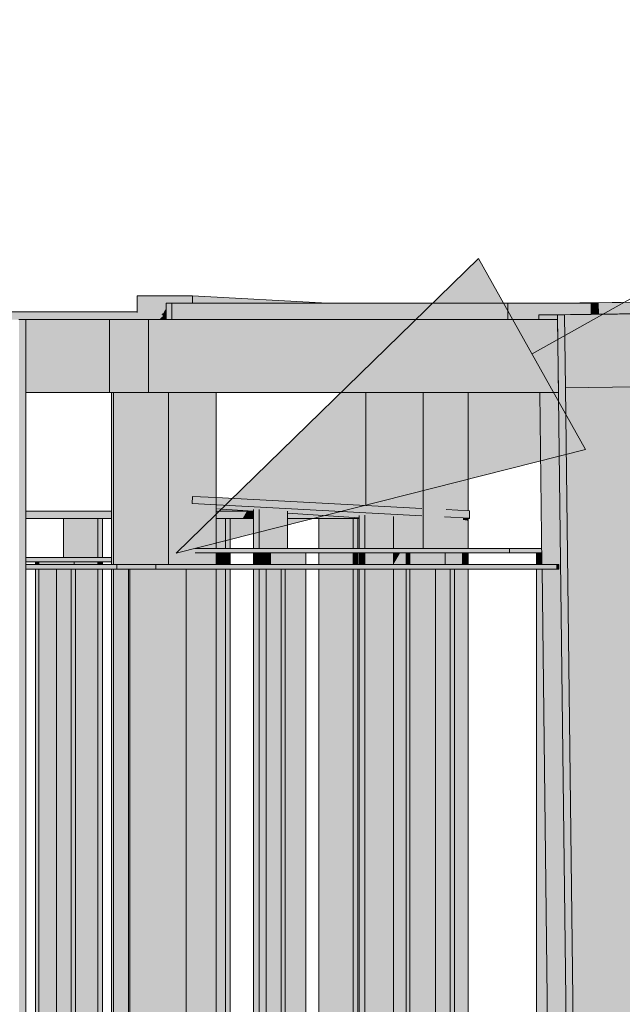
# Model space of a CAD drawing. Header units: centimetres. Extents: x -5472 to 10427, y -400 to 1902.
# Tile 46 of 91: x -4723 to -4682, y 1442 to 1510. Entities that reach past the tile are written whole.
import ezdxf

# ---------------------------------------------------------------- set-up
doc = ezdxf.new("R2010")
doc.units = ezdxf.units.CM
doc.header["$LTSCALE"] = 0.1
doc.header["$MEASUREMENT"] = 0
for name, color, linetype in [('2_barierki.K_IR', 7, 'Continuous'), ('2_kładka_IFC.K_IR', 7, 'Continuous'), ('3_opisy.K_IR', 7, 'Continuous')]:
    doc.layers.add(name, color=color, linetype=linetype)

# ---------------------------------------------------------------- blocks, each defined once
blk = doc.blocks.new('ElemPrzekroju_389_1')
at = {"layer": '2_barierki.K_IR', "linetype": 'Continuous', "lineweight": 0, "true_color": 0xffffff}
for points in [[(-4722.87, 1476.312), (-4722.87, 1475.812), (-4716.992, 1475.812), (-4716.992, 1476.312)], [(-4707.251, 1476.312), (-4709.813, 1476.312), (-4709.813, 1475.812), (-4707.251, 1475.812)], [(-4708.003, 1475.812), (-4707.251, 1475.812), (-4707.251, 1476.312), (-4707.71, 1476.312)], [(-4702.131, 1475.998), (-4704.913, 1476.177), (-4704.913, 1475.812), (-4702.131, 1475.812)], [(-4702.131, 1475.998), (-4704.913, 1476.177), (-4704.913, 1475.812), (-4702.131, 1475.812)], [(-4702.131, 1475.812), (-4699.994, 1475.812), (-4699.994, 1475.862), (-4702.131, 1475.998)], [(-4702.131, 1475.812), (-4701.105, 1475.812), (-4701.037, 1475.928), (-4702.131, 1475.998)], [(-4692.607, 1475.812), (-4692.431, 1475.812), (-4692.431, 1475.839), (-4692.606, 1475.839)], [(-4692.607, 1475.812), (-4692.461, 1475.812), (-4692.432, 1475.838), (-4692.432, 1475.839), (-4692.606, 1475.839)]]:
    blk.add_hatch(color=7, dxfattribs=at).paths.add_polyline_path(points)
at = {"layer": '2_barierki.K_IR', "color": 252, "linetype": 'Continuous', "lineweight": 0}
for p, q in [((-4722.87, 1476.312), (-4716.992, 1476.312)), ((-4709.813, 1476.312), (-4707.251, 1476.312)), ((-4722.87, 1475.812), (-4716.992, 1475.812)), ((-4709.813, 1475.812), (-4707.251, 1475.812)), ((-4704.913, 1475.812), (-4702.131, 1475.812)), ((-4702.131, 1475.812), (-4699.994, 1475.812)), ((-4692.607, 1475.812), (-4692.431, 1475.812)), ((-4692.431, 1475.812), (-4692.431, 1475.839))]:
    blk.add_line(p, q, dxfattribs=at)
blk = doc.blocks.new('ElemPrzekroju_390_1')
at = {"layer": '2_barierki.K_IR', "linetype": 'Continuous', "lineweight": 0, "true_color": 0xffffff}
for points in [[(-4711.446, 1491.087), (-4715.232, 1491.087), (-4715.232, 1489.96), (-4713.258, 1489.894), (-4713.258, 1490.601), (-4711.446, 1490.601)], [(-4711.446, 1491.087), (-4709.901, 1490.601), (-4702.187, 1490.601)], [(-4711.446, 1491.087), (-4711.446, 1490.601), (-4709.901, 1490.601)], [(-4713.258, 1490.238), (-4713.442, 1489.9), (-4713.258, 1489.894)], [(-4713.484, 1489.467), (-4713.258, 1489.467), (-4713.258, 1489.739), (-4713.412, 1489.535)], [(-4713.484, 1489.467), (-4713.258, 1489.467), (-4713.258, 1489.739), (-4713.412, 1489.535)]]:
    blk.add_hatch(color=7, dxfattribs=at).paths.add_polyline_path(points)
at = {"layer": '2_barierki.K_IR', "color": 252, "linetype": 'Continuous', "lineweight": 0}
for p, q in [((-4715.232, 1491.087), (-4715.232, 1489.96)), ((-4711.446, 1491.087), (-4715.232, 1491.087)), ((-4711.446, 1490.601), (-4711.446, 1491.087)), ((-4702.187, 1490.601), (-4711.446, 1491.087))]:
    blk.add_line(p, q, dxfattribs=at)
blk = doc.blocks.new('ElemPrzekroju_435_1')
at = {"layer": '2_barierki.K_IR', "linetype": 'Continuous', "lineweight": 0, "true_color": 0xffffff}
for points in [[(-4711.44, 1477.337), (-4711.452, 1476.837), (-4695.698, 1476.011), (-4695.698, 1476.097)], [(-4709.813, 1477.222), (-4711.44, 1477.337), (-4695.698, 1476.097), (-4695.704, 1476.511), (-4709.813, 1477.252)], [(-4709.813, 1477.222), (-4710.15, 1477.246), (-4710.148, 1477.235), (-4705.968, 1476.906), (-4705.995, 1477.051), (-4709.813, 1477.252)], [(-4710.148, 1477.235), (-4710.068, 1476.765), (-4705.907, 1476.546), (-4705.968, 1476.906)], [(-4709.813, 1476.699), (-4706.131, 1476.388), (-4704.913, 1476.324), (-4704.913, 1476.285), (-4699.994, 1475.869), (-4699.994, 1476.028), (-4699.615, 1476.046), (-4697.656, 1475.943), (-4697.656, 1475.926), (-4695.698, 1476.011), (-4709.813, 1476.751)], [(-4709.813, 1476.699), (-4706.131, 1476.388), (-4704.913, 1476.324), (-4704.913, 1476.285), (-4699.994, 1475.869), (-4699.994, 1476.028), (-4699.615, 1476.046), (-4697.656, 1475.943), (-4697.656, 1475.926), (-4695.698, 1476.011), (-4709.813, 1476.751)], [(-4709.813, 1476.699), (-4709.813, 1476.49), (-4707.251, 1476.326), (-4707.251, 1476.435), (-4706.872, 1476.435), (-4706.131, 1476.388)], [(-4709.813, 1476.699), (-4709.813, 1476.49), (-4707.251, 1476.326), (-4707.251, 1476.435), (-4706.872, 1476.435), (-4706.131, 1476.388)], [(-4704.913, 1476.285), (-4704.913, 1476.177), (-4699.994, 1475.862), (-4699.994, 1475.869)], [(-4704.913, 1476.285), (-4704.913, 1476.177), (-4699.994, 1475.862), (-4699.994, 1475.869)], [(-4694.138, 1475.974), (-4692.431, 1475.839), (-4692.432, 1476.339), (-4694.024, 1476.423)], [(-4692.431, 1475.839), (-4694.138, 1475.974), (-4694.138, 1475.929)], [(-4692.431, 1475.839), (-4694.129, 1475.928), (-4692.607, 1475.839)], [(-4692.431, 1475.839), (-4694.129, 1475.928), (-4692.607, 1475.839)]]:
    blk.add_hatch(color=7, dxfattribs=at).paths.add_polyline_path(points)
at = {"layer": '2_barierki.K_IR', "color": 252, "linetype": 'Continuous', "lineweight": 0}
for p, q in [((-4711.452, 1476.837), (-4711.44, 1477.337)), ((-4695.698, 1476.011), (-4711.452, 1476.837)), ((-4709.813, 1477.252), (-4711.44, 1477.337)), ((-4695.704, 1476.511), (-4709.813, 1477.252)), ((-4707.251, 1476.326), (-4709.813, 1476.49)), ((-4699.994, 1475.862), (-4704.913, 1476.177)), ((-4692.432, 1476.339), (-4694.024, 1476.423)), ((-4692.431, 1475.839), (-4692.432, 1476.339)), ((-4692.431, 1475.839), (-4694.138, 1475.929)), ((-4692.607, 1475.839), (-4692.431, 1475.839))]:
    blk.add_line(p, q, dxfattribs=at)
blk = doc.blocks.new('ElemPrzekroju_648_1')
at = {"layer": '2_kładka_IFC.K_IR', "linetype": 'Continuous', "lineweight": 0, "true_color": 0xe8e8e8}
for points in [[(-4220.283, 1495.925), (-4687.185, 1489.787), (-4685.913, 1489.787), (-4219.01, 1495.925)], [(-4684.871, 1490.607), (-4683.599, 1490.607), (-4487.616, 1493.183), (-4487.616, 1493.2)], [(-4684.871, 1490.607), (-4685.344, 1490.601), (-4684.083, 1490.601), (-4683.599, 1490.607)], [(-4837.769, 1490), (-4837.769, 1489.824), (-4713.292, 1489.824), (-4713.258, 1489.839), (-4713.258, 1489.894), (-4715.232, 1489.96), (-4715.232, 1490)], [(-4687.185, 1489.787), (-4687.668, 1489.781), (-4686.396, 1489.781), (-4685.913, 1489.787)]]:
    blk.add_hatch(color=254, dxfattribs=at).paths.add_polyline_path(points)
at = {"layer": '2_kładka_IFC.K_IR', "linetype": 'Continuous', "lineweight": 0, "true_color": 0xd1d1d1}
for points in [[(-4685.913, 1489.787), (-4685.851, 1484.788), (-4218.949, 1490.926), (-4219.01, 1495.925)], [(-4683.599, 1490.607), (-4683.59, 1489.834), (-4487.616, 1492.411), (-4487.616, 1493.183)], [(-4689.793, 1489.467), (-4687.664, 1489.467), (-4687.668, 1489.781), (-4687.185, 1489.787), (-4684.073, 1489.828), (-4684.083, 1490.601), (-4689.793, 1490.601)], [(-4683.599, 1490.607), (-4684.083, 1490.601), (-4684.073, 1489.828), (-4683.59, 1489.834)], [(-4685.254, 1396.888), (-4684.77, 1396.895), (-4685.851, 1484.788), (-4685.913, 1489.787), (-4686.396, 1489.781)], [(-4722.87, 1396.866), (-4722.87, 1484.466), (-4722.87, 1489.466), (-4723.353, 1489.466), (-4723.353, 1484.466), (-4723.353, 1396.866)], [(-4722.87, 1484.466), (-4717.134, 1484.466), (-4717.134, 1489.466), (-4722.87, 1489.466)], [(-4714.454, 1484.467), (-4686.331, 1484.467), (-4686.393, 1489.467), (-4714.454, 1489.467)], [(-4684.382, 1365.297), (-4679.547, 1365.361), (-4679.694, 1377.36), (-4681.016, 1484.851), (-4685.851, 1484.788), (-4684.77, 1396.895)], [(-4706.084, 1472.65), (-4703.663, 1472.65), (-4703.663, 1473.451), (-4706.084, 1473.451)], [(-4694.111, 1473.451), (-4696.532, 1473.451), (-4696.532, 1472.65), (-4694.111, 1472.65)], [(-4689.684, 1473.451), (-4687.467, 1473.451), (-4687.471, 1473.751), (-4689.684, 1473.751)], [(-4719.555, 1472.85), (-4721.976, 1472.85), (-4721.976, 1472.65), (-4719.555, 1472.65)], [(-4722.87, 1472.65), (-4722.87, 1472.35), (-4716.632, 1472.35), (-4716.632, 1472.65)], [(-4720.772, 1472.35), (-4721.976, 1472.35), (-4721.976, 1402.15), (-4720.772, 1402.15)], [(-4719.756, 1402.15), (-4719.465, 1402.15), (-4719.465, 1472.35), (-4719.756, 1472.35)], [(-4711.881, 1402.15), (-4711.881, 1472.35), (-4715.749, 1472.35), (-4715.749, 1402.15)], [(-4713.951, 1472.35), (-4686.311, 1472.35), (-4686.311, 1472.5), (-4686.313, 1472.65), (-4713.951, 1472.65)], [(-4705.36, 1402.15), (-4705.07, 1402.15), (-4705.07, 1472.35), (-4705.36, 1472.35)], [(-4703.663, 1472.35), (-4705.07, 1472.35), (-4705.07, 1403.301), (-4703.663, 1403.301)], [(-4696.532, 1403.301), (-4694.771, 1403.301), (-4694.771, 1472.35), (-4696.532, 1472.35)], [(-4693.754, 1402.15), (-4693.464, 1402.15), (-4693.464, 1472.35), (-4693.754, 1472.35)]]:
    blk.add_hatch(color=254, dxfattribs=at).paths.add_polyline_path(points)
at = {"layer": '2_kładka_IFC.K_IR', "linetype": 'Continuous', "lineweight": 0, "true_color": 0xaaaaaa}
for points in [[(-4713.258, 1490.601), (-4713.258, 1489.467), (-4712.86, 1489.467), (-4712.86, 1490.601)], [(-4712.86, 1490.601), (-4712.86, 1489.467), (-4689.793, 1489.467), (-4689.793, 1490.601)], [(-4715.232, 1489.96), (-4715.232, 1490), (-4715.385, 1490)], [(-4713.576, 1489.834), (-4713.538, 1489.824), (-4713.292, 1489.824), (-4713.258, 1489.839), (-4713.258, 1489.894), (-4713.442, 1489.9)], [(-4711.247, 1473.451), (-4689.684, 1473.451), (-4689.684, 1473.751), (-4711.247, 1473.751)], [(-4706.084, 1473.451), (-4706.323, 1473.451), (-4706.323, 1472.65), (-4706.084, 1472.65)], [(-4696.532, 1473.451), (-4696.771, 1473.451), (-4696.771, 1472.65), (-4696.532, 1472.65)], [(-4716.992, 1473.15), (-4722.87, 1473.15), (-4722.87, 1472.85), (-4716.992, 1472.85)], [(-4721.976, 1472.85), (-4722.215, 1472.85), (-4722.215, 1472.65), (-4721.976, 1472.65)], [(-4722.215, 1402.15), (-4721.976, 1402.15), (-4721.976, 1472.35), (-4722.215, 1472.35)], [(-4696.771, 1403.301), (-4696.532, 1403.301), (-4696.532, 1472.35), (-4696.771, 1472.35)]]:
    blk.add_hatch(color=253, dxfattribs=at).paths.add_polyline_path(points)
at = {"layer": '2_kładka_IFC.K_IR', "linetype": 'Continuous', "lineweight": 0, "true_color": 0xc9c9c9}
blk.add_hatch(color=9, dxfattribs=at).paths.add_polyline_path([(-4713.292, 1489.824), (-4837.769, 1489.824), (-4837.769, 1489.466), (-4717.134, 1489.466), (-4714.454, 1489.467), (-4713.666, 1489.467)])
at = {"layer": '2_kładka_IFC.K_IR', "linetype": 'Continuous', "lineweight": 0, "true_color": 0x939393}
for points in [[(-4713.292, 1489.824), (-4713.666, 1489.467), (-4713.484, 1489.467), (-4713.412, 1489.535), (-4713.258, 1489.739), (-4713.258, 1489.839)], [(-4713.292, 1489.824), (-4713.666, 1489.467), (-4713.484, 1489.467), (-4713.412, 1489.535), (-4713.258, 1489.739), (-4713.258, 1489.839)], [(-4686.396, 1489.781), (-4687.668, 1489.781), (-4687.664, 1489.467), (-4686.393, 1489.467), (-4686.331, 1484.467), (-4687.603, 1484.467), (-4687.458, 1472.65), (-4686.313, 1472.65), (-4686.311, 1472.5), (-4686.311, 1472.35), (-4687.454, 1472.35), (-4686.591, 1402.15), (-4685.446, 1402.15), (-4685.445, 1402), (-4685.445, 1401.85), (-4686.587, 1401.85), (-4686.526, 1396.888), (-4685.254, 1396.888)], [(-4686.396, 1489.781), (-4687.668, 1489.781), (-4687.664, 1489.467), (-4686.393, 1489.467), (-4686.331, 1484.467), (-4687.603, 1484.467), (-4687.458, 1472.65), (-4686.313, 1472.65), (-4686.311, 1472.5), (-4686.311, 1472.35), (-4687.454, 1472.35), (-4686.591, 1402.15), (-4685.446, 1402.15), (-4685.445, 1402), (-4685.445, 1401.85), (-4686.587, 1401.85), (-4686.526, 1396.888), (-4685.254, 1396.888)], [(-4717.134, 1489.466), (-4717.134, 1484.466), (-4714.454, 1484.467), (-4714.454, 1489.467)], [(-4717.134, 1489.466), (-4717.134, 1484.466), (-4714.454, 1484.467), (-4714.454, 1489.467)], [(-4716.992, 1484.466), (-4716.992, 1472.65), (-4716.865, 1472.65), (-4716.865, 1484.466)], [(-4716.992, 1484.466), (-4716.992, 1472.65), (-4716.865, 1472.65), (-4716.865, 1484.466)], [(-4687.829, 1472.65), (-4687.458, 1472.65), (-4687.467, 1473.451), (-4687.829, 1473.451)], [(-4687.829, 1472.65), (-4687.458, 1472.65), (-4687.467, 1473.451), (-4687.829, 1473.451)], [(-4720.772, 1402.15), (-4719.756, 1402.15), (-4719.756, 1472.35), (-4720.772, 1472.35)], [(-4720.772, 1402.15), (-4719.756, 1402.15), (-4719.756, 1472.35), (-4720.772, 1472.35)], [(-4716.992, 1402.15), (-4716.865, 1402.15), (-4716.865, 1472.35), (-4716.992, 1472.35)], [(-4716.992, 1402.15), (-4716.865, 1402.15), (-4716.865, 1472.35), (-4716.992, 1472.35)], [(-4716.632, 1472.65), (-4716.632, 1472.35), (-4715.825, 1472.35), (-4715.749, 1472.35), (-4713.951, 1472.35), (-4713.951, 1472.65)], [(-4716.632, 1472.65), (-4716.632, 1472.35), (-4715.825, 1472.35), (-4715.749, 1472.35), (-4713.951, 1472.35), (-4713.951, 1472.65)], [(-4715.825, 1402.15), (-4715.749, 1402.15), (-4715.749, 1472.35), (-4715.825, 1472.35)], [(-4715.825, 1402.15), (-4715.749, 1402.15), (-4715.749, 1472.35), (-4715.825, 1472.35)], [(-4706.376, 1402.15), (-4705.36, 1402.15), (-4705.36, 1472.35), (-4706.377, 1472.35)], [(-4706.376, 1402.15), (-4705.36, 1402.15), (-4705.36, 1472.35), (-4706.377, 1472.35)], [(-4694.771, 1472.35), (-4694.77, 1402.15), (-4693.754, 1402.15), (-4693.754, 1472.35)], [(-4694.771, 1472.35), (-4694.77, 1402.15), (-4693.754, 1402.15), (-4693.754, 1472.35)], [(-4687.454, 1472.35), (-4687.829, 1472.35), (-4687.829, 1403.301), (-4686.812, 1403.301), (-4686.812, 1420.105)], [(-4687.454, 1472.35), (-4687.829, 1472.35), (-4687.829, 1403.301), (-4686.812, 1403.301), (-4686.812, 1420.105)]]:
    blk.add_hatch(color=252, dxfattribs=at).paths.add_polyline_path(points)
at = {"layer": '2_kładka_IFC.K_IR', "linetype": 'Continuous', "lineweight": 0, "true_color": 0xa3a3a3}
for points in [[(-4713.292, 1489.824), (-4713.538, 1489.824), (-4713.443, 1489.68)], [(-4718.284, 1484.466), (-4717.134, 1484.466), (-4717.134, 1489.466)], [(-4706.084, 1473.451), (-4705.958, 1472.65), (-4703.663, 1472.65), (-4703.663, 1473.451)], [(-4694.111, 1473.451), (-4696.532, 1473.451), (-4696.406, 1472.65), (-4694.111, 1472.65)], [(-4721.976, 1472.85), (-4721.944, 1472.65), (-4719.555, 1472.65), (-4719.555, 1472.85)], [(-4716.632, 1472.65), (-4722.87, 1472.649), (-4720.754, 1472.649), (-4720.754, 1472.35), (-4716.632, 1472.35)], [(-4720.772, 1472.35), (-4721.897, 1472.35), (-4721.661, 1470.853), (-4721.661, 1402.15), (-4720.772, 1402.15)], [(-4719.465, 1472.35), (-4719.756, 1472.35), (-4719.756, 1469.276), (-4719.465, 1469.276)], [(-4715.749, 1472.35), (-4715.749, 1462.623), (-4711.881, 1462.623), (-4711.881, 1468.426), (-4712.783, 1468.426), (-4711.881, 1472.35)], [(-4705.36, 1472.346), (-4705.07, 1472.346), (-4705.07, 1472.35), (-4705.36, 1472.35)], [(-4705.07, 1467.015), (-4703.663, 1458.091), (-4703.663, 1472.35), (-4705.07, 1472.35)], [(-4694.771, 1472.35), (-4696.359, 1472.35), (-4694.771, 1462.275)], [(-4693.754, 1472.348), (-4693.464, 1472.348), (-4693.464, 1472.35), (-4693.754, 1472.35)], [(-4686.481, 1472.65), (-4686.477, 1472.35), (-4686.311, 1472.35), (-4686.311, 1472.5), (-4686.313, 1472.65)], [(-4719.465, 1460.326), (-4719.756, 1459.064), (-4719.756, 1457.846), (-4719.465, 1457.846)]]:
    blk.add_hatch(color=253, dxfattribs=at).paths.add_polyline_path(points)
at = {"layer": '2_kładka_IFC.K_IR', "linetype": 'Continuous', "lineweight": 0, "true_color": 0x9b9b9b}
blk.add_hatch(color=253, dxfattribs=at).paths.add_polyline_path([(-4720.833, 1472.85), (-4716.992, 1472.85), (-4716.992, 1473.15), (-4720.833, 1473.15)])
at = {"layer": '2_kładka_IFC.K_IR', "color": 7, "linetype": 'Continuous', "lineweight": 15}
for p, q in [((-4687.185, 1489.787), (-4220.283, 1495.925)), ((-4685.913, 1489.787), (-4219.01, 1495.925)), ((-4684.871, 1490.607), (-4487.616, 1493.2)), ((-4683.599, 1490.607), (-4487.616, 1493.183)), ((-4713.258, 1489.466), (-4713.258, 1490.601)), ((-4712.86, 1490.601), (-4713.258, 1490.601)), ((-4712.86, 1490.601), (-4712.86, 1489.467)), ((-4712.86, 1490.601), (-4689.793, 1490.601)), ((-4689.793, 1489.467), (-4689.793, 1490.601)), ((-4684.083, 1490.601), (-4689.793, 1490.601)), ((-4685.343, 1490.601), (-4684.871, 1490.607)), ((-4684.871, 1490.607), (-4683.599, 1490.607)), ((-4684.083, 1490.601), (-4683.599, 1490.607)), ((-4684.073, 1489.828), (-4684.083, 1490.601)), ((-4683.599, 1490.607), (-4683.59, 1489.834)), ((-4837.769, 1490), (-4715.232, 1490)), ((-4713.666, 1489.467), (-4713.292, 1489.824)), ((-4713.292, 1489.824), (-4713.258, 1489.839)), ((-4687.668, 1489.781), (-4687.185, 1489.787)), ((-4687.664, 1489.467), (-4687.668, 1489.781)), ((-4687.668, 1489.781), (-4686.396, 1489.781)), ((-4687.185, 1489.787), (-4685.913, 1489.787)), ((-4686.396, 1489.781), (-4685.913, 1489.787)), ((-4686.396, 1489.781), (-4685.254, 1396.888)), ((-4685.851, 1484.788), (-4685.913, 1489.787)), ((-4722.87, 1489.466), (-4723.353, 1489.466)), ((-4722.87, 1484.466), (-4722.87, 1489.466)), ((-4717.134, 1489.466), (-4722.87, 1489.466)), ((-4717.134, 1489.466), (-4714.454, 1489.467)), ((-4717.134, 1484.466), (-4717.134, 1489.466)), ((-4714.454, 1489.467), (-4714.454, 1484.467)), ((-4686.393, 1489.467), (-4714.454, 1489.467)), ((-4713.412, 1489.535), (-4713.484, 1489.467)), ((-4686.331, 1484.467), (-4686.393, 1489.467)), ((-4681.016, 1484.851), (-4685.851, 1484.788)), ((-4722.87, 1484.466), (-4722.87, 1396.866)), ((-4717.134, 1484.466), (-4722.87, 1484.466)), ((-4717.134, 1484.466), (-4714.454, 1484.467)), ((-4716.992, 1472.65), (-4716.992, 1484.466)), ((-4686.331, 1484.467), (-4714.454, 1484.467)), ((-4713.569, 1484.466), (-4710.889, 1484.467)), ((-4687.458, 1472.65), (-4687.603, 1484.467)), ((-4685.851, 1484.788), (-4684.77, 1396.895)), ((-4689.684, 1473.751), (-4711.247, 1473.751)), ((-4706.323, 1473.451), (-4711.247, 1473.451)), ((-4706.323, 1472.65), (-4706.323, 1473.451)), ((-4706.084, 1473.451), (-4706.323, 1473.451)), ((-4706.084, 1472.65), (-4706.084, 1473.451)), ((-4696.771, 1473.451), (-4706.084, 1473.451)), ((-4703.663, 1473.451), (-4703.663, 1472.65)), ((-4696.771, 1472.65), (-4696.771, 1473.451)), ((-4696.532, 1473.451), (-4696.771, 1473.451)), ((-4696.532, 1472.65), (-4696.532, 1473.451)), ((-4696.532, 1473.451), (-4694.111, 1473.451)), ((-4689.684, 1473.451), (-4696.532, 1473.451)), ((-4694.111, 1473.451), (-4694.111, 1472.65)), ((-4689.684, 1473.751), (-4689.684, 1473.451)), ((-4689.684, 1473.751), (-4687.471, 1473.751)), ((-4689.684, 1473.451), (-4687.467, 1473.451)), ((-4687.829, 1473.451), (-4687.829, 1472.65)), ((-4716.992, 1473.15), (-4722.87, 1473.15)), ((-4722.215, 1472.85), (-4722.87, 1472.85)), ((-4722.215, 1472.65), (-4722.215, 1472.85)), ((-4721.976, 1472.85), (-4722.215, 1472.85)), ((-4721.976, 1472.65), (-4721.976, 1472.85)), ((-4721.976, 1472.85), (-4719.555, 1472.85)), ((-4716.992, 1472.85), (-4721.976, 1472.85)), ((-4719.555, 1472.85), (-4719.555, 1472.65)), ((-4716.632, 1472.65), (-4722.87, 1472.65)), ((-4719.756, 1472.35), (-4722.87, 1472.35)), ((-4722.215, 1402.15), (-4722.215, 1472.35)), ((-4721.976, 1402.15), (-4721.976, 1472.35)), ((-4720.772, 1402.15), (-4720.772, 1472.35)), ((-4719.756, 1472.35), (-4719.756, 1402.15)), ((-4719.756, 1472.35), (-4719.465, 1472.35)), ((-4719.465, 1472.35), (-4719.465, 1402.15)), ((-4716.632, 1472.35), (-4719.465, 1472.35)), ((-4716.992, 1402.15), (-4716.992, 1472.35)), ((-4716.632, 1472.65), (-4716.632, 1472.35)), ((-4716.632, 1472.65), (-4713.951, 1472.65)), ((-4716.632, 1472.35), (-4715.825, 1472.35)), ((-4715.825, 1402.15), (-4715.825, 1472.35)), ((-4715.749, 1472.35), (-4715.825, 1472.35)), ((-4715.749, 1402.15), (-4715.749, 1472.35)), ((-4715.749, 1472.35), (-4713.951, 1472.35)), ((-4713.951, 1472.35), (-4713.951, 1472.65)), ((-4713.951, 1472.65), (-4686.313, 1472.65)), ((-4713.951, 1472.35), (-4705.36, 1472.35)), ((-4711.881, 1472.35), (-4711.881, 1402.15)), ((-4706.377, 1402.15), (-4706.377, 1472.35)), ((-4705.36, 1472.35), (-4705.07, 1472.35)), ((-4705.36, 1472.35), (-4705.36, 1402.15)), ((-4705.36, 1472.35), (-4705.07, 1472.35)), ((-4705.07, 1472.35), (-4693.754, 1472.35)), ((-4705.07, 1472.35), (-4705.07, 1402.15)), ((-4703.663, 1472.35), (-4703.663, 1403.301)), ((-4696.771, 1403.301), (-4696.771, 1472.35)), ((-4696.532, 1403.301), (-4696.532, 1472.35)), ((-4694.771, 1402.15), (-4694.771, 1472.35)), ((-4693.754, 1472.35), (-4693.464, 1472.35)), ((-4693.754, 1472.35), (-4693.754, 1402.15)), ((-4693.464, 1472.35), (-4693.464, 1402.15)), ((-4693.464, 1472.35), (-4686.311, 1472.35)), ((-4687.829, 1472.35), (-4687.829, 1403.301)), ((-4686.591, 1402.15), (-4687.454, 1472.35)), ((-4686.311, 1472.5), (-4686.313, 1472.65)), ((-4686.311, 1472.5), (-4686.311, 1472.35))]:
    blk.add_line(p, q, dxfattribs=at)
blk = doc.blocks.new('ElemPrzekroju_1391_1')
at = {"layer": '2_barierki.K_IR', "linetype": 'Continuous', "lineweight": 0, "true_color": 0xffffff}
for points in [[(-4720.292, 1475.812), (-4720.292, 1473.15), (-4717.926, 1473.15), (-4717.926, 1475.812)], [(-4720.292, 1475.812), (-4720.292, 1473.15), (-4717.926, 1473.15), (-4717.926, 1475.812)], [(-4717.926, 1473.15), (-4717.619, 1473.15), (-4717.619, 1475.812), (-4717.926, 1475.812)], [(-4717.926, 1473.15), (-4717.619, 1473.15), (-4717.619, 1475.812), (-4717.926, 1475.812)], [(-4717.926, 1472.85), (-4719.555, 1472.85), (-4719.555, 1472.65), (-4717.926, 1472.65)], [(-4717.926, 1472.85), (-4719.555, 1472.85), (-4719.555, 1472.65), (-4717.926, 1472.65)], [(-4717.619, 1472.85), (-4717.926, 1472.85), (-4717.926, 1472.65), (-4717.619, 1472.65)], [(-4717.619, 1472.85), (-4717.926, 1472.85), (-4717.926, 1472.65), (-4717.619, 1472.65)], [(-4717.926, 1472.35), (-4719.465, 1472.35), (-4719.465, 1402.15), (-4717.926, 1402.15)], [(-4717.926, 1472.35), (-4719.465, 1472.35), (-4719.465, 1466.865), (-4717.926, 1466.865)], [(-4717.926, 1472.35), (-4717.926, 1402.15), (-4717.619, 1402.15), (-4717.619, 1472.35)], [(-4717.926, 1472.35), (-4717.926, 1466.865), (-4717.619, 1464.876), (-4717.619, 1472.35)], [(-4717.926, 1456.251), (-4719.465, 1453.622), (-4719.465, 1441.845), (-4717.926, 1444.473)], [(-4717.926, 1444.473), (-4717.619, 1444.419), (-4717.619, 1456.197), (-4717.926, 1456.251)], [(-4719.465, 1439.876), (-4719.465, 1432.734), (-4717.926, 1435.369), (-4717.926, 1442.506)], [(-4717.619, 1442.452), (-4717.926, 1442.506), (-4717.926, 1435.369), (-4717.619, 1435.318)]]:
    blk.add_hatch(color=7, dxfattribs=at).paths.add_polyline_path(points)
at = {"layer": '2_barierki.K_IR', "color": 252, "linetype": 'Continuous', "lineweight": 0}
for p, q in [((-4720.292, 1473.15), (-4720.292, 1475.812)), ((-4717.926, 1473.15), (-4717.926, 1475.812)), ((-4717.619, 1473.15), (-4717.619, 1475.812)), ((-4717.926, 1472.65), (-4717.926, 1472.85)), ((-4717.619, 1472.65), (-4717.619, 1472.85)), ((-4717.926, 1402.15), (-4717.926, 1472.35)), ((-4717.619, 1402.15), (-4717.619, 1472.35))]:
    blk.add_line(p, q, dxfattribs=at)
blk = doc.blocks.new('ElemPrzekroju_1392_1')
at = {"layer": '2_barierki.K_IR', "linetype": 'Continuous', "lineweight": 0, "true_color": 0xffffff}
for points in [[(-4709.813, 1473.751), (-4709.166, 1473.751), (-4709.166, 1475.812), (-4709.813, 1475.812)], [(-4709.813, 1473.751), (-4709.166, 1473.751), (-4709.166, 1475.812), (-4709.813, 1475.812)], [(-4709.166, 1473.751), (-4708.859, 1473.751), (-4708.859, 1475.812), (-4709.166, 1475.812)], [(-4709.166, 1473.751), (-4708.859, 1473.751), (-4708.859, 1475.812), (-4709.166, 1475.812)], [(-4709.813, 1472.65), (-4709.166, 1472.65), (-4709.166, 1473.451), (-4709.813, 1473.451)], [(-4709.813, 1472.65), (-4709.166, 1472.65), (-4709.166, 1473.451), (-4709.813, 1473.451)], [(-4709.166, 1473.451), (-4709.166, 1472.65), (-4708.859, 1472.65), (-4708.859, 1473.451)], [(-4709.166, 1473.451), (-4709.166, 1472.65), (-4708.859, 1472.65), (-4708.859, 1473.451)], [(-4709.813, 1472.35), (-4709.813, 1403.301), (-4709.166, 1403.301), (-4709.166, 1472.35)], [(-4709.166, 1472.35), (-4709.813, 1472.35), (-4709.813, 1458.329), (-4709.166, 1459.434)], [(-4708.859, 1472.35), (-4709.166, 1472.35), (-4709.166, 1403.301), (-4708.859, 1403.301)], [(-4709.166, 1472.35), (-4709.166, 1459.434), (-4708.859, 1459.379), (-4708.859, 1472.35)], [(-4709.166, 1457.472), (-4709.813, 1456.367), (-4709.813, 1449.256), (-4709.166, 1450.363)], [(-4709.166, 1403.301), (-4708.859, 1403.301), (-4708.859, 1457.418), (-4709.166, 1457.472), (-4709.166, 1450.363), (-4709.137, 1450.358), (-4709.137, 1426.399), (-4709.166, 1426.438)]]:
    blk.add_hatch(color=7, dxfattribs=at).paths.add_polyline_path(points)
at = {"layer": '2_barierki.K_IR', "color": 252, "linetype": 'Continuous', "lineweight": 0}
for p, q in [((-4709.166, 1473.751), (-4709.166, 1475.812)), ((-4708.859, 1473.751), (-4708.859, 1475.812)), ((-4709.166, 1472.65), (-4709.166, 1473.451)), ((-4708.859, 1472.65), (-4708.859, 1473.451)), ((-4709.166, 1403.301), (-4709.166, 1472.35)), ((-4708.859, 1403.301), (-4708.859, 1472.35))]:
    blk.add_line(p, q, dxfattribs=at)
blk = doc.blocks.new('ElemPrzekroju_1393_1')
at = {"layer": '2_barierki.K_IR', "linetype": 'Continuous', "lineweight": 0, "true_color": 0xffffff}
for points in [[(-4702.771, 1473.751), (-4700.406, 1473.751), (-4700.406, 1475.812), (-4702.771, 1475.812)], [(-4702.771, 1473.751), (-4700.406, 1473.751), (-4700.406, 1475.812), (-4702.771, 1475.812)], [(-4700.098, 1475.812), (-4700.406, 1475.812), (-4700.406, 1473.751), (-4700.098, 1473.751)], [(-4700.098, 1475.812), (-4700.406, 1475.812), (-4700.406, 1473.751), (-4700.098, 1473.751)], [(-4702.771, 1472.65), (-4700.406, 1472.65), (-4700.406, 1473.451), (-4702.771, 1473.451)], [(-4702.771, 1472.65), (-4700.406, 1472.65), (-4700.406, 1473.451), (-4702.771, 1473.451)], [(-4700.406, 1473.451), (-4700.406, 1472.65), (-4700.098, 1472.65), (-4700.098, 1473.451)], [(-4700.406, 1473.451), (-4700.406, 1472.65), (-4700.098, 1472.65), (-4700.098, 1473.451)], [(-4700.406, 1472.35), (-4702.771, 1472.35), (-4702.771, 1403.301), (-4700.406, 1403.301)], [(-4700.406, 1472.35), (-4702.771, 1472.35), (-4702.771, 1403.301), (-4700.406, 1403.301)], [(-4700.406, 1403.301), (-4700.098, 1403.301), (-4700.098, 1472.35), (-4700.406, 1472.35)], [(-4700.406, 1403.301), (-4700.098, 1403.301), (-4700.098, 1472.35), (-4700.406, 1472.35)]]:
    blk.add_hatch(color=7, dxfattribs=at).paths.add_polyline_path(points)
at = {"layer": '2_barierki.K_IR', "color": 252, "linetype": 'Continuous', "lineweight": 0}
for p, q in [((-4702.771, 1473.751), (-4702.771, 1475.812)), ((-4700.406, 1473.751), (-4700.406, 1475.812)), ((-4700.098, 1473.751), (-4700.098, 1475.812)), ((-4702.771, 1472.65), (-4702.771, 1473.451)), ((-4700.406, 1472.65), (-4700.406, 1473.451)), ((-4700.098, 1472.65), (-4700.098, 1473.451)), ((-4702.771, 1403.301), (-4702.771, 1472.35)), ((-4700.406, 1403.301), (-4700.406, 1472.35)), ((-4700.098, 1403.301), (-4700.098, 1472.35))]:
    blk.add_line(p, q, dxfattribs=at)
blk = doc.blocks.new('ElemPrzekroju_1394_1')
at = {"layer": '2_barierki.K_IR', "linetype": 'Continuous', "lineweight": 0, "true_color": 0xffffff}
for points in [[(-4699.994, 1476.028), (-4699.994, 1473.751), (-4699.615, 1473.751), (-4699.615, 1476.046)], [(-4699.994, 1476.028), (-4699.994, 1473.751), (-4699.615, 1473.751), (-4699.615, 1476.046)], [(-4699.615, 1473.751), (-4697.656, 1473.751), (-4697.656, 1475.943), (-4699.615, 1476.046)], [(-4699.615, 1473.751), (-4697.656, 1473.751), (-4697.656, 1475.943), (-4699.615, 1476.046)], [(-4699.615, 1473.451), (-4699.994, 1473.451), (-4699.994, 1472.65), (-4699.615, 1472.65)], [(-4699.994, 1472.65), (-4699.856, 1472.65), (-4699.615, 1473.08), (-4699.615, 1473.451), (-4699.994, 1473.451)], [(-4699.615, 1473.451), (-4699.615, 1472.65), (-4697.656, 1472.65), (-4697.656, 1473.451)], [(-4699.615, 1473.451), (-4699.615, 1473.08), (-4697.656, 1472.977), (-4697.656, 1473.451)], [(-4699.615, 1472.35), (-4699.994, 1472.35), (-4699.994, 1403.301), (-4699.615, 1403.301)], [(-4699.615, 1472.35), (-4699.615, 1403.301), (-4697.656, 1403.301), (-4697.656, 1472.35)], [(-4699.994, 1448.445), (-4699.994, 1403.301), (-4699.615, 1403.301), (-4699.615, 1449.014)], [(-4699.615, 1449.014), (-4699.615, 1403.301), (-4697.709, 1403.301), (-4697.875, 1423.649), (-4697.656, 1423.393), (-4697.656, 1429.179), (-4697.922, 1429.491), (-4697.969, 1435.225), (-4697.656, 1434.858), (-4697.656, 1446.716)]]:
    blk.add_hatch(color=7, dxfattribs=at).paths.add_polyline_path(points)
at = {"layer": '2_barierki.K_IR', "color": 252, "linetype": 'Continuous', "lineweight": 0}
for p, q in [((-4699.615, 1473.751), (-4699.615, 1476.046)), ((-4699.994, 1473.751), (-4699.994, 1476.028)), ((-4697.656, 1473.751), (-4697.656, 1475.943)), ((-4699.994, 1472.65), (-4699.994, 1473.451)), ((-4699.615, 1472.65), (-4699.615, 1473.451)), ((-4697.656, 1472.65), (-4697.656, 1473.451)), ((-4699.994, 1403.301), (-4699.994, 1472.35)), ((-4699.615, 1403.301), (-4699.615, 1472.35)), ((-4697.656, 1403.301), (-4697.656, 1472.35))]:
    blk.add_line(p, q, dxfattribs=at)
blk = doc.blocks.new('ElemPrzekroju_1395_1')
at = {"layer": '2_barierki.K_IR', "linetype": 'Continuous', "lineweight": 0, "true_color": 0xffffff}
for points in [[(-4707.251, 1476.435), (-4707.251, 1473.751), (-4706.872, 1473.751), (-4706.872, 1476.435)], [(-4707.251, 1476.435), (-4707.251, 1473.751), (-4706.872, 1473.751), (-4706.872, 1476.435)], [(-4706.872, 1473.751), (-4704.913, 1473.751), (-4704.913, 1476.324), (-4706.131, 1476.388), (-4706.872, 1476.435)], [(-4706.872, 1473.751), (-4704.913, 1473.751), (-4704.913, 1476.324), (-4706.131, 1476.388), (-4706.872, 1476.435)], [(-4707.251, 1473.451), (-4707.251, 1472.65), (-4706.872, 1472.65), (-4706.872, 1473.451)], [(-4706.879, 1473.451), (-4707.251, 1473.451), (-4707.251, 1472.786)], [(-4706.872, 1472.65), (-4706.323, 1472.65), (-4706.323, 1473.451), (-4706.872, 1473.451)], [(-4706.658, 1473.451), (-4706.323, 1473.434), (-4706.323, 1473.451)], [(-4707.251, 1403.301), (-4706.872, 1403.301), (-4706.872, 1472.35), (-4707.251, 1472.35)], [(-4706.664, 1472.35), (-4706.872, 1472.35), (-4706.872, 1403.301), (-4706.377, 1403.301), (-4706.377, 1472.35)], [(-4707.251, 1403.301), (-4706.872, 1403.301), (-4706.872, 1471.678), (-4707.251, 1471.56)], [(-4706.872, 1403.301), (-4706.377, 1403.301), (-4706.377, 1468.769), (-4706.872, 1471.678)]]:
    blk.add_hatch(color=7, dxfattribs=at).paths.add_polyline_path(points)
at = {"layer": '2_barierki.K_IR', "color": 252, "linetype": 'Continuous', "lineweight": 0}
for p, q in [((-4707.251, 1473.751), (-4707.251, 1476.435)), ((-4706.872, 1473.751), (-4706.872, 1476.435)), ((-4704.913, 1473.751), (-4704.913, 1476.324)), ((-4707.251, 1472.65), (-4707.251, 1473.451)), ((-4706.872, 1472.65), (-4706.872, 1473.451)), ((-4707.251, 1403.301), (-4707.251, 1472.35)), ((-4706.872, 1403.301), (-4706.872, 1472.35))]:
    blk.add_line(p, q, dxfattribs=at)
blk = doc.blocks.new('ElemPrzekroju_1402_1')
at = {"layer": '2_barierki.K_IR', "linetype": 'Continuous', "lineweight": 0, "true_color": 0xffffff}
for points in [[(-4699.548, 1484.467), (-4699.548, 1476.713), (-4695.704, 1476.511), (-4695.698, 1476.097), (-4695.698, 1476.011), (-4697.656, 1475.926), (-4697.656, 1473.751), (-4695.606, 1473.751), (-4695.606, 1484.467)], [(-4696.036, 1484.467), (-4699.548, 1484.467), (-4699.548, 1478.469)], [(-4692.63, 1484.467), (-4695.606, 1484.467), (-4695.606, 1473.751), (-4692.93, 1473.751), (-4692.871, 1475.855), (-4694.129, 1475.928), (-4694.138, 1475.929), (-4694.138, 1475.974), (-4694.024, 1476.423), (-4692.857, 1476.362)], [(-4692.857, 1476.362), (-4692.529, 1476.344), (-4692.529, 1484.467), (-4692.63, 1484.467)], [(-4697.656, 1473.751), (-4697.018, 1473.751), (-4695.698, 1476.011), (-4697.656, 1475.926)], [(-4694.129, 1475.928), (-4694.138, 1475.929), (-4692.874, 1475.723), (-4692.871, 1475.855)], [(-4692.871, 1475.855), (-4692.93, 1473.751), (-4692.529, 1473.751), (-4692.529, 1475.812), (-4692.607, 1475.812), (-4692.607, 1475.839)], [(-4692.874, 1475.723), (-4692.529, 1475.666), (-4692.529, 1475.812), (-4692.607, 1475.812), (-4692.606, 1475.839), (-4692.871, 1475.855)], [(-4696.771, 1473.451), (-4697.656, 1473.451), (-4697.656, 1472.65), (-4696.771, 1472.65)], [(-4697.193, 1473.451), (-4697.656, 1473.451), (-4697.656, 1472.659)], [(-4694.111, 1473.451), (-4694.111, 1472.65), (-4692.96, 1472.65), (-4692.938, 1473.451)], [(-4692.938, 1473.451), (-4692.96, 1472.65), (-4692.529, 1472.65), (-4692.529, 1473.451)], [(-4697.656, 1472.35), (-4697.656, 1403.301), (-4696.771, 1403.301), (-4696.771, 1472.35)], [(-4693.464, 1454.637), (-4693.464, 1403.301), (-4692.529, 1403.301), (-4692.529, 1472.35), (-4692.969, 1472.35)], [(-4692.969, 1472.35), (-4693.464, 1472.35), (-4693.464, 1454.637)], [(-4697.656, 1446.254), (-4697.656, 1434.396), (-4696.771, 1435.629), (-4696.771, 1447.487)], [(-4692.529, 1445.007), (-4693.464, 1446.255), (-4693.464, 1434.397), (-4692.529, 1433.149)]]:
    blk.add_hatch(color=7, dxfattribs=at).paths.add_polyline_path(points)
at = {"layer": '2_barierki.K_IR', "color": 252, "linetype": 'Continuous', "lineweight": 0}
for p, q in [((-4699.548, 1476.713), (-4699.548, 1484.467)), ((-4695.606, 1473.751), (-4695.606, 1484.467)), ((-4692.529, 1476.344), (-4692.529, 1484.467)), ((-4692.529, 1473.751), (-4692.529, 1475.812)), ((-4692.529, 1472.65), (-4692.529, 1473.451)), ((-4692.529, 1403.301), (-4692.529, 1472.35))]:
    blk.add_line(p, q, dxfattribs=at)
blk = doc.blocks.new('ElemPrzekroju_1403_1')
at = {"layer": '2_barierki.K_IR', "linetype": 'Continuous', "lineweight": 0, "true_color": 0xffffff}
for points in [[(-4716.865, 1472.65), (-4713.078, 1472.65), (-4713.078, 1484.467), (-4713.569, 1484.466), (-4716.865, 1484.466)], [(-4713.078, 1484.467), (-4713.078, 1472.65), (-4709.813, 1472.65), (-4709.813, 1473.451), (-4711.247, 1473.451), (-4711.247, 1473.751), (-4709.813, 1473.751), (-4709.813, 1476.751), (-4711.452, 1476.837), (-4711.44, 1477.337), (-4709.813, 1477.222), (-4709.813, 1484.467)], [(-4711.381, 1484.467), (-4710.15, 1477.246), (-4709.813, 1477.222), (-4709.813, 1484.467)], [(-4711.452, 1476.837), (-4710.068, 1476.764), (-4709.813, 1475.265), (-4709.813, 1476.751)], [(-4709.813, 1473.451), (-4711.247, 1473.451), (-4711.11, 1472.65), (-4709.813, 1472.65)], [(-4716.865, 1472.35), (-4716.865, 1402.15), (-4715.825, 1402.15), (-4715.825, 1472.35)], [(-4711.881, 1472.35), (-4711.881, 1402.15), (-4709.813, 1402.15), (-4709.813, 1403.001), (-4711.247, 1403.001), (-4711.247, 1403.301), (-4709.813, 1403.301), (-4709.813, 1472.35)], [(-4709.813, 1472.35), (-4711.059, 1472.35), (-4709.813, 1465.036), (-4709.813, 1403.301)]]:
    blk.add_hatch(color=7, dxfattribs=at).paths.add_polyline_path(points)
at = {"layer": '2_barierki.K_IR', "color": 252, "linetype": 'Continuous', "lineweight": 0}
for p, q in [((-4716.865, 1472.65), (-4716.865, 1484.466)), ((-4713.078, 1472.65), (-4713.078, 1484.466)), ((-4709.813, 1477.209), (-4709.813, 1484.467)), ((-4709.813, 1476.751), (-4709.813, 1477.209)), ((-4709.813, 1473.751), (-4709.813, 1476.751)), ((-4709.813, 1472.65), (-4709.813, 1473.451)), ((-4716.865, 1402.15), (-4716.865, 1472.35)), ((-4709.813, 1403.301), (-4709.813, 1472.35))]:
    blk.add_line(p, q, dxfattribs=at)
blk = doc.blocks.new('Polilinia_6_1', base_point=(-4064.86, 1553.849))
at = {"layer": '3_opisy.K_IR', "linetype": 'Continuous', "lineweight": 0, "true_color": 0x000000}
blk.add_hatch(color=18, dxfattribs=at).paths.add_polyline_path([(-4712.567, 1473.431), (-4684.479, 1480.559), (-4691.806, 1493.648)])
at = {"layer": '3_opisy.K_IR', "color": 7, "linetype": 'Continuous', "lineweight": 15}
for p, q in [((-4712.567, 1473.431), (-4691.806, 1493.648)), ((-4691.806, 1493.648), (-4684.479, 1480.559)), ((-4712.567, 1473.431), (-4684.479, 1480.559))]:
    blk.add_line(p, q, dxfattribs=at)
at = {"layer": '3_opisy.K_IR', "color": 7, "linetype": 'Continuous', "lineweight": 15, "flags": 128}
blk.add_lwpolyline([(-4064.86, 1553.849), (-4569.508, 1553.515), (-4688.143, 1487.103)], dxfattribs=at)

msp = doc.modelspace()

# ---------------------------------------------------------------- block references
at = {"layer": '2_barierki.K_IR', "lineweight": 0}
for name in ['ElemPrzekroju_390_1', 'ElemPrzekroju_1403_1', 'ElemPrzekroju_1402_1', 'ElemPrzekroju_435_1', 'ElemPrzekroju_389_1', 'ElemPrzekroju_1395_1', 'ElemPrzekroju_1394_1', 'ElemPrzekroju_1391_1', 'ElemPrzekroju_1392_1', 'ElemPrzekroju_1393_1']:
    msp.add_blockref(name, (0, 0), dxfattribs=at)
at = {"layer": '2_kładka_IFC.K_IR', "lineweight": 0}
msp.add_blockref('ElemPrzekroju_648_1', (0, 0), dxfattribs=at)
at = {"layer": '3_opisy.K_IR', "color": 7, "linetype": 'Continuous', "lineweight": 15}
msp.add_blockref('Polilinia_6_1', (-4064.86, 1553.849), dxfattribs=at)

doc.saveas('drawing.dxf')
